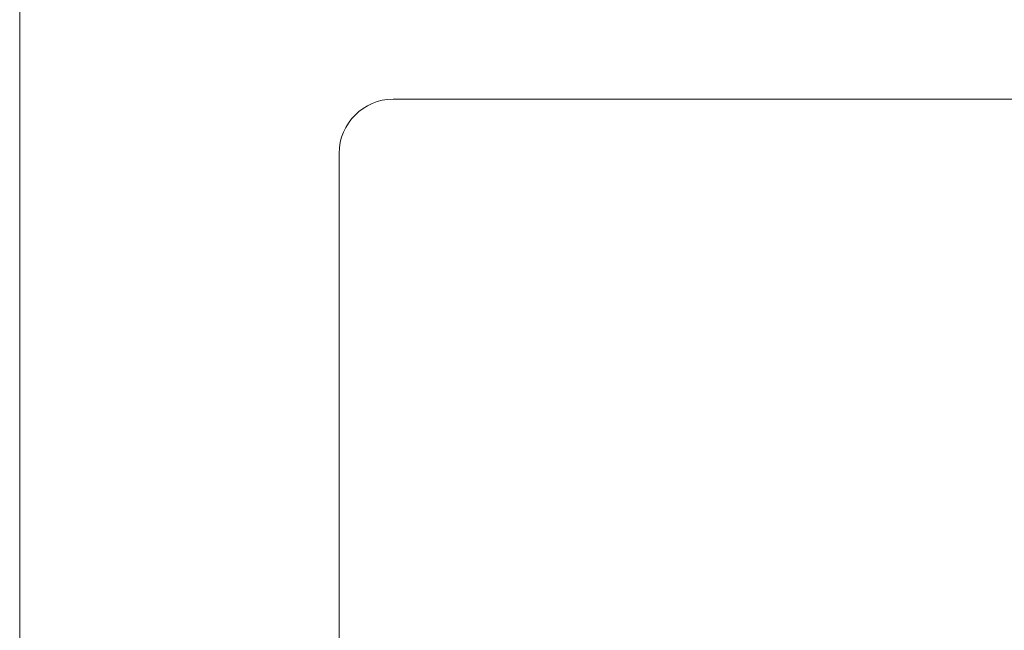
# Model space of a CAD drawing. Extents: x 0 to 796, y 0 to 496.
# Tile 44 of 222: x 108.77 to 110.47, y 318.34 to 319.39. Entities that reach past the tile are written whole.
import ezdxf

# ---------------------------------------------------------------- set-up
doc = ezdxf.new("R2010")
doc.units = 0
doc.header["$LTSCALE"] = 12
doc.header["$MEASUREMENT"] = 0
doc.layers.get('0').update_dxf_attribs({"linetype": 'CONTINUOUS'})
doc.layers.add('X', color=1, linetype='CONTINUOUS')

# ---------------------------------------------------------------- blocks, each defined once
blk = doc.blocks.new('GASTRAIN')
at = {"layer": 'X', "lineweight": 13}
for p, q in [((62.4458, 298.9675), (62.4458, 290.148)), ((63.0923, 298.5191), (65.5962, 298.5191)), ((63.0923, 298.519), (63.0923, 298.5191)), ((63.0923, 298.519), (65.5962, 298.519)), ((62.9989, 293.1563), (62.9989, 298.4256)), ((62.9989, 298.4256), (62.9989, 298.4256))]:
    blk.add_line(p, q, dxfattribs=at)
blk.add_ellipse((63.0923, 298.4256), major_axis=(-0.0934, 0), ratio=0.999998, start_param=-1.570796, end_param=0, dxfattribs=at)
at = {"layer": 'X', "lineweight": 13, "extrusion": (0, 0, -1)}
blk.add_ellipse((63.0923, 298.4256), major_axis=(-0.0934, 0), ratio=0.999998, start_param=0, end_param=1.570796, dxfattribs=at)

msp = doc.modelspace()

# ---------------------------------------------------------------- block references
msp.add_blockref('GASTRAIN', (46.32301, 20.73732))

doc.saveas('drawing.dxf')
